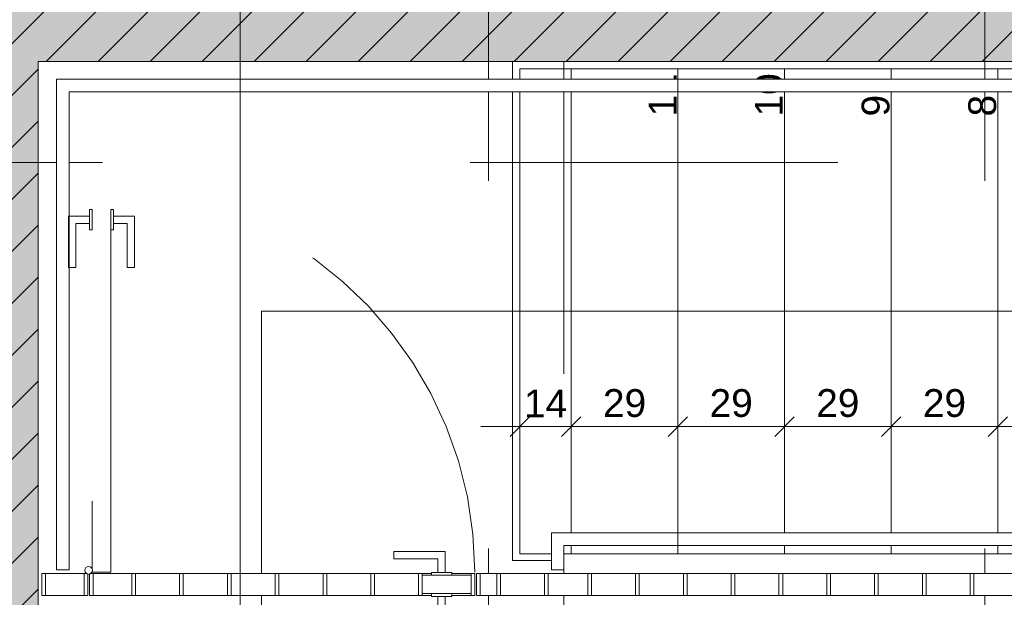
# Model space of a CAD drawing. Header units: metres. Extents: x -45 to 152, y -127 to 99.
# Tile 135 of 256: x -22.88 to -20.2, y -20.08 to -18.51. Entities that reach past the tile are written whole.
import ezdxf

# ---------------------------------------------------------------- set-up
doc = ezdxf.new("R2010")
doc.units = ezdxf.units.M
doc.header["$PDMODE"] = 1
doc.header["$PDSIZE"] = -2
for name, pattern in [('Achsen 01', [5.291531, 3.175, -1.058062, 0.352704, -0.705764]), ('gestrichelt - 01', [2, 1, -1]), ('Raster 01', [2, 1, -1])]:
    doc.linetypes.add(name, pattern=pattern)
doc.layers.get('0').update_dxf_attribs({"lineweight": 25})
for name, color, linetype, lineweight, true_color in [('013_Beton und Stahlbetonarbeiten-000 Sichtbeton-341 tragende In', 5, 'Continuous', 5, 0x0000ff), ('013_Beton und Stahlbetonarbeiten-350 Stahlbeton Treppe Ansicht', 7, 'Continuous', 9, 0xa6a6a6), ('AV1-Raster', 7, 'Raster 01', 9, 0xa6a6a6)]:
    doc.layers.add(name, color=color, linetype=linetype, lineweight=lineweight, true_color=true_color)
for name, color, linetype, lineweight in [('013_Beton und Stahlbetonarbeiten-340 Innenwände', 7, 'Continuous', 18), ('031_Metallbauarbeiten-340 Treppen Geländer', 7, 'Continuous', 9), ('_1.35m (3D)', 7, 'Continuous', 9), ('_GRU (2D)', 7, 'Continuous', 9), ('_OG 2 (2D)', 7, 'Continuous', 9), ('AV1-Schnitt Achsen', 7, 'Achsen 01', 18)]:
    doc.layers.add(name, color=color, linetype=linetype, lineweight=lineweight)
doc.layers.get('0').freeze()
doc.styles.add('Arial', font='arial.ttf')
doc.dimstyles.new('Treppenhaus 50', dxfattribs={"dimtxt": 126.090495, "dimasz": 0.00106, "dimexe": 0.001, "dimexo": 0.003, "dimgap": 0.0005, "dimtad": 1, "dimdec": 3, "dimtxsty": 'Arial', "dimblk": 'VW_SLASH-1', "dimblk1": 'VW_SLASH-1', "dimblk2": 'VW_SLASH-1', "dimcen": 0, "dimdle": 0.0002, "dimadec": 3, "dimazin": 0, "dimtfac": 1, "dimtdec": 3, "dimtix": 1, "dimtmove": 0, "dimatfit": 0, "dimldrblk": 'VW_FILLEDARROW', "dimfxl": 0.002, "dimfxlon": 1, "dimfrac": 2, "dimtolj": 1, "dimarcsym": 0})

# ---------------------------------------------------------------- blocks, each defined once
blk = doc.blocks.new('Group-2')
at = {"layer": 'AV1-Raster'}
for p, q in [((-21.6, -22.95), (-21.6, 1.35)), ((-20.25, -22.95), (-20.25, 1.35)), ((1.35, -18.9), (-40.5, -18.9))]:
    blk.add_line(p, q, dxfattribs=at)
blk = doc.blocks.new('1.35m (3D)')
at = {"layer": 'AV1-Raster', "color": 7}
blk.add_blockref('Group-2', (0, 0), dxfattribs=at)
blk = doc.blocks.new('VW_SLASH-1')
at = {"color": 0, "linetype": 'ByBlock', "lineweight": -2, "transparency": 16777216}
blk.add_line((0.189, 0), (-1, 0), dxfattribs=at)
at = {"color": 0, "linetype": 'Continuous', "lineweight": -2, "transparency": 16777216, "flags": 128}
blk.add_lwpolyline([(0.5, 0.5), (-0.5, -0.5)], dxfattribs=at)
blk = doc.blocks.new('*D107')
at = {"layer": '013_Beton und Stahlbetonarbeiten-350 Stahlbeton Treppe Ansicht', "color": 0, "linetype": 'Continuous', "lineweight": -2}
for p, q in [((-21.515, -19.5188), (-21.515, -19.6688)), ((-21.375, -19.5188), (-21.375, -19.6688)), ((-21.568, -19.6188), (-21.621, -19.6188)), ((-21.375, -19.6188), (-21.515, -19.6188)), ((-21.322, -19.6188), (-21.269, -19.6188))]:
    blk.add_line(p, q, dxfattribs=at)
at = {"layer": 'Defpoints', "color": 0}
for p in [(-21.515, -18.645), (-21.375, -18.8606), (-21.515, -19.6188)]:
    blk.add_point(p, dxfattribs=at)
at = {"layer": '013_Beton und Stahlbetonarbeiten-350 Stahlbeton Treppe Ansicht', "color": 0, "lineweight": -2, "xscale": 0.05302001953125, "yscale": 0.05302001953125, "zscale": 0.05302001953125}
blk.add_blockref('VW_SLASH-1', (-21.515, -19.6188), dxfattribs=at)
at = {"layer": '013_Beton und Stahlbetonarbeiten-350 Stahlbeton Treppe Ansicht', "color": 0, "lineweight": -2, "xscale": 0.05302001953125, "yscale": 0.05302001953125, "zscale": 0.05302001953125, "rotation": 180}
blk.add_blockref('VW_SLASH-1', (-21.375, -19.6188), dxfattribs=at)
at = {"layer": '013_Beton und Stahlbetonarbeiten-350 Stahlbeton Treppe Ansicht', "color": 0, "lineweight": 9, "insert": (-21.445, -19.5558), "char_height": 0.07565, "attachment_point": 5, "style": 'Arial'}
blk.add_mtext('\\A1;14', dxfattribs=at)
blk = doc.blocks.new('VW_FILLEDARROW')
at = {"color": 0, "linetype": 'Continuous', "lineweight": 5, "transparency": 16777216, "flags": 128}
blk.add_lwpolyline([(-2.994, 0.802), (0, 0), (-2.994, -0.802)], close=True, dxfattribs=at)
blk = doc.blocks.new('*D108')
at = {"layer": '013_Beton und Stahlbetonarbeiten-350 Stahlbeton Treppe Ansicht', "color": 0, "linetype": 'Continuous', "lineweight": -2}
for p, q in [((-21.375, -19.5188), (-21.375, -19.6688)), ((-21.085, -19.5188), (-21.085, -19.6688)), ((-21.138, -19.6188), (-21.322, -19.6188))]:
    blk.add_line(p, q, dxfattribs=at)
at = {"layer": 'Defpoints', "color": 0}
for p in [(-21.375, -18.8606), (-21.085, -18.9391), (-21.375, -19.6188)]:
    blk.add_point(p, dxfattribs=at)
at = {"layer": '013_Beton und Stahlbetonarbeiten-350 Stahlbeton Treppe Ansicht', "color": 0, "lineweight": -2, "xscale": 0.05302001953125, "yscale": 0.05302001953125, "zscale": 0.05302001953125, "rotation": 180}
blk.add_blockref('VW_SLASH-1', (-21.375, -19.6188), dxfattribs=at)
at = {"layer": '013_Beton und Stahlbetonarbeiten-350 Stahlbeton Treppe Ansicht', "color": 0, "lineweight": -2, "xscale": 0.05302001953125, "yscale": 0.05302001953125, "zscale": 0.05302001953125}
blk.add_blockref('VW_SLASH-1', (-21.085, -19.6188), dxfattribs=at)
at = {"layer": '013_Beton und Stahlbetonarbeiten-350 Stahlbeton Treppe Ansicht', "color": 0, "lineweight": 9, "insert": (-21.23, -19.5552), "char_height": 0.07565, "attachment_point": 5, "style": 'Arial'}
blk.add_mtext('\\A1;29', dxfattribs=at)
blk = doc.blocks.new('*D109')
at = {"layer": '013_Beton und Stahlbetonarbeiten-350 Stahlbeton Treppe Ansicht', "color": 0, "linetype": 'Continuous', "lineweight": -2}
for p, q in [((-21.085, -19.5188), (-21.085, -19.6688)), ((-20.795, -19.5188), (-20.795, -19.6688)), ((-20.848, -19.6188), (-21.032, -19.6188))]:
    blk.add_line(p, q, dxfattribs=at)
at = {"layer": 'Defpoints', "color": 0}
for p in [(-21.085, -18.9391), (-20.795, -18.9606), (-21.085, -19.6188)]:
    blk.add_point(p, dxfattribs=at)
at = {"layer": '013_Beton und Stahlbetonarbeiten-350 Stahlbeton Treppe Ansicht', "color": 0, "lineweight": -2, "xscale": 0.05302001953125, "yscale": 0.05302001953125, "zscale": 0.05302001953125, "rotation": 180}
blk.add_blockref('VW_SLASH-1', (-21.085, -19.6188), dxfattribs=at)
at = {"layer": '013_Beton und Stahlbetonarbeiten-350 Stahlbeton Treppe Ansicht', "color": 0, "lineweight": -2, "xscale": 0.05302001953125, "yscale": 0.05302001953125, "zscale": 0.05302001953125}
blk.add_blockref('VW_SLASH-1', (-20.795, -19.6188), dxfattribs=at)
at = {"layer": '013_Beton und Stahlbetonarbeiten-350 Stahlbeton Treppe Ansicht', "color": 0, "lineweight": 9, "insert": (-20.94, -19.5552), "char_height": 0.07565, "attachment_point": 5, "style": 'Arial'}
blk.add_mtext('\\A1;29', dxfattribs=at)
blk = doc.blocks.new('*D110')
at = {"layer": '013_Beton und Stahlbetonarbeiten-350 Stahlbeton Treppe Ansicht', "color": 0, "linetype": 'Continuous', "lineweight": -2}
for p, q in [((-20.795, -19.5188), (-20.795, -19.6688)), ((-20.505, -19.5188), (-20.505, -19.6688)), ((-20.558, -19.6188), (-20.742, -19.6188))]:
    blk.add_line(p, q, dxfattribs=at)
at = {"layer": 'Defpoints', "color": 0}
for p in [(-20.795, -18.9606), (-20.505, -19.2367), (-20.795, -19.6188)]:
    blk.add_point(p, dxfattribs=at)
at = {"layer": '013_Beton und Stahlbetonarbeiten-350 Stahlbeton Treppe Ansicht', "color": 0, "lineweight": -2, "xscale": 0.05302001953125, "yscale": 0.05302001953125, "zscale": 0.05302001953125, "rotation": 180}
blk.add_blockref('VW_SLASH-1', (-20.795, -19.6188), dxfattribs=at)
at = {"layer": '013_Beton und Stahlbetonarbeiten-350 Stahlbeton Treppe Ansicht', "color": 0, "lineweight": -2, "xscale": 0.05302001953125, "yscale": 0.05302001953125, "zscale": 0.05302001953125}
blk.add_blockref('VW_SLASH-1', (-20.505, -19.6188), dxfattribs=at)
at = {"layer": '013_Beton und Stahlbetonarbeiten-350 Stahlbeton Treppe Ansicht', "color": 0, "lineweight": 9, "insert": (-20.65, -19.5552), "char_height": 0.07565, "attachment_point": 5, "style": 'Arial'}
blk.add_mtext('\\A1;29', dxfattribs=at)
blk = doc.blocks.new('*D111')
at = {"layer": '013_Beton und Stahlbetonarbeiten-350 Stahlbeton Treppe Ansicht', "color": 0, "linetype": 'Continuous', "lineweight": -2}
for p, q in [((-20.505, -19.5188), (-20.505, -19.6688)), ((-20.215, -19.5188), (-20.215, -19.6688)), ((-20.268, -19.6188), (-20.452, -19.6188))]:
    blk.add_line(p, q, dxfattribs=at)
at = {"layer": 'Defpoints', "color": 0}
for p in [(-20.505, -19.2367), (-20.215, -19.3047), (-20.505, -19.6188)]:
    blk.add_point(p, dxfattribs=at)
at = {"layer": '013_Beton und Stahlbetonarbeiten-350 Stahlbeton Treppe Ansicht', "color": 0, "lineweight": -2, "xscale": 0.05302001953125, "yscale": 0.05302001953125, "zscale": 0.05302001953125, "rotation": 180}
blk.add_blockref('VW_SLASH-1', (-20.505, -19.6188), dxfattribs=at)
at = {"layer": '013_Beton und Stahlbetonarbeiten-350 Stahlbeton Treppe Ansicht', "color": 0, "lineweight": -2, "xscale": 0.05302001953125, "yscale": 0.05302001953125, "zscale": 0.05302001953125}
blk.add_blockref('VW_SLASH-1', (-20.215, -19.6188), dxfattribs=at)
at = {"layer": '013_Beton und Stahlbetonarbeiten-350 Stahlbeton Treppe Ansicht', "color": 0, "lineweight": 9, "insert": (-20.36, -19.5552), "char_height": 0.07565, "attachment_point": 5, "style": 'Arial'}
blk.add_mtext('\\A1;29', dxfattribs=at)
blk = doc.blocks.new('*D112')
at = {"layer": '013_Beton und Stahlbetonarbeiten-350 Stahlbeton Treppe Ansicht', "color": 0, "linetype": 'Continuous', "lineweight": -2}
for p, q in [((-20.215, -19.5188), (-20.215, -19.6688)), ((-19.925, -19.5188), (-19.925, -19.6688)), ((-19.978, -19.6188), (-20.162, -19.6188))]:
    blk.add_line(p, q, dxfattribs=at)
at = {"layer": 'Defpoints', "color": 0}
for p in [(-20.215, -19.3047), (-19.925, -19.3047), (-20.215, -19.6188)]:
    blk.add_point(p, dxfattribs=at)
at = {"layer": '013_Beton und Stahlbetonarbeiten-350 Stahlbeton Treppe Ansicht', "color": 0, "lineweight": -2, "xscale": 0.05302001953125, "yscale": 0.05302001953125, "zscale": 0.05302001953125, "rotation": 180}
blk.add_blockref('VW_SLASH-1', (-20.215, -19.6188), dxfattribs=at)
at = {"layer": '013_Beton und Stahlbetonarbeiten-350 Stahlbeton Treppe Ansicht', "color": 0, "lineweight": -2, "xscale": 0.05302001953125, "yscale": 0.05302001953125, "zscale": 0.05302001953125}
blk.add_blockref('VW_SLASH-1', (-19.925, -19.6188), dxfattribs=at)
at = {"layer": '013_Beton und Stahlbetonarbeiten-350 Stahlbeton Treppe Ansicht', "color": 0, "lineweight": 9, "insert": (-20.07, -19.5552), "char_height": 0.07565, "attachment_point": 5, "style": 'Arial'}
blk.add_mtext('\\A1;29', dxfattribs=at)
blk = doc.blocks.new('Group-617')
at = {"color": 255, "linetype": 'Continuous', "lineweight": 13, "transparency": 33554687}
blk.add_wipeout([(-21.33, -20.0783), (-17.94, -20.0783), (-17.94, -20.0183), (-21.33, -20.0183)], dxfattribs=at).dxf.layer = '031_Metallbauarbeiten-340 Treppen Geländer'
at = {"layer": '031_Metallbauarbeiten-340 Treppen Geländer', "color": 8, "linetype": 'Continuous', "lineweight": 13, "transparency": 33554687, "flags": 128}
blk.add_lwpolyline([(-21.33, -20.0783), (-17.94, -20.0783), (-17.94, -20.0183), (-21.33, -20.0183)], close=True, dxfattribs=at)
at = {"color": 255, "linetype": 'Continuous', "lineweight": 13, "transparency": 33554687}
for points in [[(-21.33, -20.0183), (-21.32, -20.0183), (-21.32, -20.0783), (-21.33, -20.0783)], [(-21.2, -20.0183), (-21.19, -20.0183), (-21.19, -20.0783), (-21.2, -20.0783)], [(-21.07, -20.0183), (-21.06, -20.0183), (-21.06, -20.0783), (-21.07, -20.0783)], [(-20.94, -20.0183), (-20.93, -20.0183), (-20.93, -20.0783), (-20.94, -20.0783)], [(-20.81, -20.0183), (-20.8, -20.0183), (-20.8, -20.0783), (-20.81, -20.0783)], [(-20.68, -20.0183), (-20.67, -20.0183), (-20.67, -20.0783), (-20.68, -20.0783)], [(-20.55, -20.0183), (-20.54, -20.0183), (-20.54, -20.0783), (-20.55, -20.0783)], [(-20.42, -20.0183), (-20.41, -20.0183), (-20.41, -20.0783), (-20.42, -20.0783)], [(-20.29, -20.0183), (-20.28, -20.0183), (-20.28, -20.0783), (-20.29, -20.0783)]]:
    blk.add_wipeout(points, dxfattribs=at).dxf.layer = '031_Metallbauarbeiten-340 Treppen Geländer'
at = {"layer": '031_Metallbauarbeiten-340 Treppen Geländer', "color": 7, "linetype": 'Continuous', "lineweight": 13, "transparency": 33554687, "flags": 128}
for points in [[(-21.33, -20.0183), (-21.32, -20.0183), (-21.32, -20.0783), (-21.33, -20.0783)], [(-21.2, -20.0183), (-21.19, -20.0183), (-21.19, -20.0783), (-21.2, -20.0783)], [(-21.07, -20.0183), (-21.06, -20.0183), (-21.06, -20.0783), (-21.07, -20.0783)], [(-20.94, -20.0183), (-20.93, -20.0183), (-20.93, -20.0783), (-20.94, -20.0783)], [(-20.81, -20.0183), (-20.8, -20.0183), (-20.8, -20.0783), (-20.81, -20.0783)], [(-20.68, -20.0183), (-20.67, -20.0183), (-20.67, -20.0783), (-20.68, -20.0783)], [(-20.55, -20.0183), (-20.54, -20.0183), (-20.54, -20.0783), (-20.55, -20.0783)], [(-20.42, -20.0183), (-20.41, -20.0183), (-20.41, -20.0783), (-20.42, -20.0783)], [(-20.29, -20.0183), (-20.28, -20.0183), (-20.28, -20.0783), (-20.29, -20.0783)]]:
    blk.add_lwpolyline(points, close=True, dxfattribs=at)
blk = doc.blocks.new('Group-618')
at = {"color": 255, "linetype": 'Continuous', "lineweight": 9, "transparency": 33554687}
blk.add_wipeout([(-19.0641, -19.9426), (-21.085, -19.9426), (-21.085, -19.9076), (-19.0794, -19.9076)], dxfattribs=at).dxf.layer = '031_Metallbauarbeiten-340 Treppen Geländer'
at = {"layer": '031_Metallbauarbeiten-340 Treppen Geländer', "color": 253, "linetype": 'Continuous', "lineweight": 9, "flags": 128}
blk.add_lwpolyline([(-19.0641, -19.9426), (-21.085, -19.9426), (-21.085, -19.9076), (-19.0794, -19.9076)], close=True, dxfattribs=at)
at = {"color": 255, "linetype": 'Continuous', "lineweight": 9, "transparency": 33554687}
blk.add_wipeout([(-21.4287, -19.9076), (-21.4287, -20.0083), (-21.395, -20.0083), (-21.395, -19.9426), (-21.085, -19.9426), (-21.085, -19.9076)], dxfattribs=at).dxf.layer = '031_Metallbauarbeiten-340 Treppen Geländer'
at = {"layer": '031_Metallbauarbeiten-340 Treppen Geländer', "color": 253, "linetype": 'Continuous', "lineweight": 9, "flags": 128}
blk.add_lwpolyline([(-21.4287, -19.9076), (-21.4287, -20.0083), (-21.395, -20.0083), (-21.395, -19.9426), (-21.085, -19.9426), (-21.085, -19.9076)], close=True, dxfattribs=at)
blk = doc.blocks.new('Group-619')
at = {"color": 255, "linetype": 'Continuous', "lineweight": 9}
blk.add_wipeout([(-21.085, -18.6733), (-19.6193, -18.6733), (-19.6064, -18.7083), (-21.085, -18.7083)], dxfattribs=at).dxf.layer = '031_Metallbauarbeiten-340 Treppen Geländer'
at = {"layer": '031_Metallbauarbeiten-340 Treppen Geländer', "color": 253, "linetype": 'Continuous', "lineweight": 9, "flags": 128}
blk.add_lwpolyline([(-21.085, -18.6733), (-19.6193, -18.6733), (-19.6064, -18.7083), (-21.085, -18.7083)], close=True, dxfattribs=at)
at = {"color": 255, "linetype": 'Continuous', "lineweight": 9}
blk.add_wipeout([(-22.775, -18.6733), (-22.775, -20.0083), (-22.74, -20.0083), (-22.74, -18.7083), (-21.085, -18.7083), (-21.085, -18.6733)], dxfattribs=at).dxf.layer = '031_Metallbauarbeiten-340 Treppen Geländer'
at = {"layer": '031_Metallbauarbeiten-340 Treppen Geländer', "color": 253, "linetype": 'Continuous', "lineweight": 9, "flags": 128}
blk.add_lwpolyline([(-22.775, -18.6733), (-22.775, -20.0083), (-22.74, -20.0083), (-22.74, -18.7083), (-21.085, -18.7083), (-21.085, -18.6733)], close=True, dxfattribs=at)
blk = doc.blocks.new('Group-620')
at = {"layer": '031_Metallbauarbeiten-340 Treppen Geländer', "color": 253, "linetype": 'gestrichelt - 01', "flags": 128}
for points in [[(-22.6775, -20.015), (-22.6275, -20.015), (-22.6275, -18.9685), (-22.6775, -18.9685)], [(-22.685, -19.0285), (-22.6775, -19.0285), (-22.6775, -19.0835), (-22.685, -19.0835)], [(-22.6275, -19.0285), (-22.62, -19.0285), (-22.62, -19.0835), (-22.6275, -19.0835)], [(-22.685, -19.046), (-22.685, -19.066), (-22.7225, -19.066), (-22.7225, -19.186), (-22.7425, -19.186), (-22.7425, -19.046)], [(-22.62, -19.046), (-22.62, -19.066), (-22.5825, -19.066), (-22.5825, -19.186), (-22.5625, -19.186), (-22.5625, -19.046)]]:
    blk.add_lwpolyline(points, close=True, dxfattribs=at)
at = {"layer": '031_Metallbauarbeiten-340 Treppen Geländer', "color": 253, "linetype": 'gestrichelt - 01'}
blk.add_arc((-22.6875, -20.015), 1.05, 0, 87.2921, dxfattribs=at)
blk = doc.blocks.new('Group-621')
at = {"color": 255, "linetype": 'Continuous', "lineweight": 13, "transparency": 33554687}
blk.add_wipeout([(-21.6325, -20.0183), (-21.33, -20.0183), (-21.33, -20.0783), (-21.6325, -20.0783)], dxfattribs=at).dxf.layer = '031_Metallbauarbeiten-340 Treppen Geländer'
at = {"layer": '031_Metallbauarbeiten-340 Treppen Geländer', "color": 8, "linetype": 'Continuous', "lineweight": 13, "transparency": 33554687, "flags": 128}
blk.add_lwpolyline([(-21.6325, -20.0183), (-21.33, -20.0183), (-21.33, -20.0783), (-21.6325, -20.0783)], close=True, dxfattribs=at)
at = {"color": 255, "linetype": 'Continuous', "lineweight": 13, "transparency": 33554687}
blk.add_wipeout([(-22.685, -20.0183), (-21.6375, -20.0183), (-21.6375, -20.0783), (-22.685, -20.0783)], dxfattribs=at).dxf.layer = '031_Metallbauarbeiten-340 Treppen Geländer'
for points in [[(-21.5775, -20.0783), (-21.5675, -20.0783), (-21.5675, -20.0183), (-21.5775, -20.0183)], [(-21.4475, -20.0783), (-21.4375, -20.0783), (-21.4375, -20.0183), (-21.4475, -20.0183)]]:
    blk.add_wipeout(points, dxfattribs=at).translate(0, 0, -3.29).dxf.layer = '031_Metallbauarbeiten-340 Treppen Geländer'
at = {"layer": '031_Metallbauarbeiten-340 Treppen Geländer', "color": 8, "linetype": 'Continuous', "lineweight": 13, "transparency": 33554687, "flags": 128}
blk.add_lwpolyline([(-22.685, -20.0183), (-21.6375, -20.0183), (-21.6375, -20.0783), (-22.685, -20.0783)], close=True, dxfattribs=at)
at = {"layer": '031_Metallbauarbeiten-340 Treppen Geländer', "color": 7, "linetype": 'Continuous', "lineweight": 13, "transparency": 33554687, "flags": 128}
for points in [[(-21.5775, -20.0783), (-21.5675, -20.0783), (-21.5675, -20.0183), (-21.5775, -20.0183)], [(-21.4475, -20.0783), (-21.4375, -20.0783), (-21.4375, -20.0183), (-21.4475, -20.0183)]]:
    blk.add_lwpolyline(points, close=True, dxfattribs=at)
at = {"color": 255, "linetype": 'Continuous', "lineweight": 13, "transparency": 33554687}
for points in [[(-21.8575, -19.9583), (-21.7175, -19.9583), (-21.7175, -20.0158), (-21.7375, -20.0158), (-21.7375, -19.9783), (-21.8575, -19.9783)], [(-22.57, -20.0783), (-22.56, -20.0783), (-22.56, -20.0183), (-22.57, -20.0183)], [(-22.44, -20.0783), (-22.43, -20.0783), (-22.43, -20.0183), (-22.44, -20.0183)], [(-22.31, -20.0783), (-22.3, -20.0783), (-22.3, -20.0183), (-22.31, -20.0183)], [(-22.18, -20.0783), (-22.17, -20.0783), (-22.17, -20.0183), (-22.18, -20.0183)], [(-22.05, -20.0783), (-22.04, -20.0783), (-22.04, -20.0183), (-22.05, -20.0183)], [(-21.92, -20.0783), (-21.91, -20.0783), (-21.91, -20.0183), (-21.92, -20.0183)], [(-21.8575, -20.1383), (-21.7175, -20.1383), (-21.7175, -20.0808), (-21.7375, -20.0808), (-21.7375, -20.1183), (-21.8575, -20.1183)]]:
    blk.add_wipeout(points, dxfattribs=at).translate(0, 0, -3.29).dxf.layer = '031_Metallbauarbeiten-340 Treppen Geländer'
blk.add_wipeout([(-22.815, -20.0183), (-22.69, -20.0183), (-22.69, -20.0783), (-22.815, -20.0783)], dxfattribs=at).dxf.layer = '031_Metallbauarbeiten-340 Treppen Geländer'
at = {"layer": '031_Metallbauarbeiten-340 Treppen Geländer', "color": 8, "linetype": 'Continuous', "lineweight": 13, "flags": 128}
for points in [[(-21.8575, -19.9583), (-21.7175, -19.9583), (-21.7175, -20.0158), (-21.7375, -20.0158), (-21.7375, -19.9783), (-21.8575, -19.9783)], [(-21.8575, -20.1383), (-21.7175, -20.1383), (-21.7175, -20.0808), (-21.7375, -20.0808), (-21.7375, -20.1183), (-21.8575, -20.1183)]]:
    blk.add_lwpolyline(points, close=True, dxfattribs=at)
at = {"layer": '031_Metallbauarbeiten-340 Treppen Geländer', "color": 8, "linetype": 'Continuous', "lineweight": 13, "transparency": 33554687, "flags": 128}
blk.add_lwpolyline([(-22.815, -20.0183), (-22.69, -20.0183), (-22.69, -20.0783), (-22.815, -20.0783)], close=True, dxfattribs=at)
at = {"layer": '031_Metallbauarbeiten-340 Treppen Geländer', "color": 7, "linetype": 'Continuous', "lineweight": 13, "transparency": 33554687, "flags": 128}
for points in [[(-22.57, -20.0783), (-22.56, -20.0783), (-22.56, -20.0183), (-22.57, -20.0183)], [(-22.44, -20.0783), (-22.43, -20.0783), (-22.43, -20.0183), (-22.44, -20.0183)], [(-22.31, -20.0783), (-22.3, -20.0783), (-22.3, -20.0183), (-22.31, -20.0183)], [(-22.18, -20.0783), (-22.17, -20.0783), (-22.17, -20.0183), (-22.18, -20.0183)], [(-22.05, -20.0783), (-22.04, -20.0783), (-22.04, -20.0183), (-22.05, -20.0183)], [(-21.92, -20.0783), (-21.91, -20.0783), (-21.91, -20.0183), (-21.92, -20.0183)]]:
    blk.add_lwpolyline(points, close=True, dxfattribs=at)
at = {"color": 255, "linetype": 'Continuous', "lineweight": 13, "transparency": 33554687}
for points in [[(-22.815, -20.0783), (-22.805, -20.0783), (-22.805, -20.0183), (-22.815, -20.0183)], [(-22.685, -20.0783), (-22.675, -20.0783), (-22.675, -20.0183), (-22.685, -20.0183)], [(-21.755, -20.0233), (-21.7, -20.0233), (-21.7, -20.0158), (-21.755, -20.0158)], [(-21.755, -20.0808), (-21.7, -20.0808), (-21.7, -20.0733), (-21.755, -20.0733)]]:
    blk.add_wipeout(points, dxfattribs=at).translate(0, 0, -3.29).dxf.layer = '031_Metallbauarbeiten-340 Treppen Geländer'
at = {"layer": '031_Metallbauarbeiten-340 Treppen Geländer', "color": 7, "linetype": 'Continuous', "lineweight": 13, "transparency": 33554687, "flags": 128}
for points in [[(-22.815, -20.0783), (-22.805, -20.0783), (-22.805, -20.0183), (-22.815, -20.0183)], [(-22.685, -20.0783), (-22.675, -20.0783), (-22.675, -20.0183), (-22.685, -20.0183)]]:
    blk.add_lwpolyline(points, close=True, dxfattribs=at)
at = {"layer": '031_Metallbauarbeiten-340 Treppen Geländer', "color": 8, "linetype": 'Continuous', "lineweight": 13, "flags": 128}
for points in [[(-21.755, -20.0233), (-21.7, -20.0233), (-21.7, -20.0158), (-21.755, -20.0158)], [(-21.755, -20.0808), (-21.7, -20.0808), (-21.7, -20.0733), (-21.755, -20.0733)]]:
    blk.add_lwpolyline(points, close=True, dxfattribs=at)
at = {"color": 255, "linetype": 'Continuous', "lineweight": 13, "transparency": 33554687}
blk.add_wipeout([(-22.7, -20.0783), (-22.69, -20.0783), (-22.69, -20.0183), (-22.7, -20.0183)], dxfattribs=at).translate(0, 0, -3.29).dxf.layer = '031_Metallbauarbeiten-340 Treppen Geländer'
blk.add_wipeout([(-21.78, -20.0233), (-21.6475, -20.0233), (-21.6475, -20.0733), (-21.78, -20.0733)], dxfattribs=at).dxf.layer = '031_Metallbauarbeiten-340 Treppen Geländer'
at = {"layer": '031_Metallbauarbeiten-340 Treppen Geländer', "color": 7, "linetype": 'Continuous', "lineweight": 13, "transparency": 33554687, "flags": 128}
blk.add_lwpolyline([(-22.7, -20.0783), (-22.69, -20.0783), (-22.69, -20.0183), (-22.7, -20.0183)], close=True, dxfattribs=at)
at = {"layer": '031_Metallbauarbeiten-340 Treppen Geländer', "color": 8, "linetype": 'Continuous', "lineweight": 13, "transparency": 33554687, "flags": 128}
blk.add_lwpolyline([(-21.78, -20.0233), (-21.6475, -20.0233), (-21.6475, -20.0733), (-21.78, -20.0733)], close=True, dxfattribs=at)
at = {"color": 255, "transparency": 33554687}
blk.add_wipeout([(-22.685, -20.0196), (-22.6787, -20.0149), (-22.6775, -20.0071), (-22.6822, -20.0008), (-22.69, -19.9996), (-22.6963, -20.0043), (-22.6975, -20.0121), (-22.6928, -20.0185)], dxfattribs=at).translate(0, 0, -3.29).dxf.layer = '031_Metallbauarbeiten-340 Treppen Geländer'
at = {"color": 255, "linetype": 'Continuous', "lineweight": 13, "transparency": 33554687}
for points in [[(-21.79, -20.0783), (-21.78, -20.0783), (-21.78, -20.0183), (-21.79, -20.0183)], [(-21.6475, -20.0783), (-21.6375, -20.0783), (-21.6375, -20.0183), (-21.6475, -20.0183)]]:
    blk.add_wipeout(points, dxfattribs=at).translate(0, 0, -3.29).dxf.layer = '031_Metallbauarbeiten-340 Treppen Geländer'
at = {"layer": '031_Metallbauarbeiten-340 Treppen Geländer', "color": 7, "linetype": 'Continuous', "lineweight": 13, "transparency": 33554687, "flags": 128}
for points in [[(-21.79, -20.0783), (-21.78, -20.0783), (-21.78, -20.0183), (-21.79, -20.0183)], [(-21.6475, -20.0783), (-21.6375, -20.0783), (-21.6375, -20.0183), (-21.6475, -20.0183)]]:
    blk.add_lwpolyline(points, close=True, dxfattribs=at)
at = {"layer": '031_Metallbauarbeiten-340 Treppen Geländer', "extrusion": (0, 0, -1)}
blk.add_circle((22.6875, -20.0096, 3.29), 0.0103, dxfattribs=at)
at = {"color": 255, "linetype": 'Continuous', "lineweight": 13, "transparency": 33554687}
blk.add_wipeout([(-21.6325, -20.0783), (-21.6225, -20.0783), (-21.6225, -20.0183), (-21.6325, -20.0183)], dxfattribs=at).translate(0, 0, -3.29).dxf.layer = '031_Metallbauarbeiten-340 Treppen Geländer'
at = {"layer": '031_Metallbauarbeiten-340 Treppen Geländer', "color": 7, "linetype": 'Continuous', "lineweight": 13, "transparency": 33554687, "flags": 128}
blk.add_lwpolyline([(-21.6325, -20.0783), (-21.6225, -20.0783), (-21.6225, -20.0183), (-21.6325, -20.0183)], close=True, dxfattribs=at)
blk = doc.blocks.new('Group-748')
at = {"layer": 'AV1-Schnitt Achsen'}
blk.add_line((-22.275, -26.3), (-22.275, 4.7), dxfattribs=at)
blk = doc.blocks.new('GRU (2D)')
at = {"layer": 'AV1-Schnitt Achsen', "color": 7}
blk.add_blockref('Group-748', (0, 0), dxfattribs=at)
blk = doc.blocks.new('Group-34')
at = {"layer": '013_Beton und Stahlbetonarbeiten-350 Stahlbeton Treppe Ansicht', "linetype": 'Raster 01'}
blk.add_line((-21.395, -21.475), (-21.395, -18.625), dxfattribs=at)
at = {"layer": '013_Beton und Stahlbetonarbeiten-350 Stahlbeton Treppe Ansicht', "linetype": 'Continuous'}
for p, q in [((-19.635, -18.645), (-21.515, -18.645)), ((-21.085, -18.645), (-21.085, -19.965)), ((-20.795, -18.645), (-20.795, -19.965)), ((-20.505, -18.645), (-20.505, -19.965)), ((-20.215, -18.645), (-20.215, -19.965))]:
    blk.add_line(p, q, dxfattribs=at)
at = {"layer": '013_Beton und Stahlbetonarbeiten-350 Stahlbeton Treppe Ansicht', "color": 252, "linetype": 'Continuous', "true_color": 0x888888}
for p, q in [((-21.515, -19.965), (-21.515, -18.645)), ((-21.375, -19.965), (-21.375, -18.645)), ((-21.515, -19.965), (-19.055, -19.965))]:
    blk.add_line(p, q, dxfattribs=at)
at = {"layer": '013_Beton und Stahlbetonarbeiten-350 Stahlbeton Treppe Ansicht', "linetype": 'Continuous', "flags": 128}
for points in [[(-21.535, -18.625), (-21.535, -19.9833), (-21.395, -19.9833), (-21.395, -20.1133), (-21.535, -20.1133), (-21.535, -21.475)], [(-18.185, -20.795), (-22.2172, -20.795), (-22.2172, -19.305), (-19.345, -19.305)]]:
    blk.add_lwpolyline(points, dxfattribs=at)
at = {"layer": '013_Beton und Stahlbetonarbeiten-350 Stahlbeton Treppe Ansicht', "attachment_point": 7, "rotation": 90, "line_spacing_factor": 0.971931, "style": 'Arial'}
for s, insert, char_height in [('11', (-21.0885, -18.775, -3.29), 0.07565), ('10', (-20.7985, -18.775, -3.29), 0.07565), ('9', (-20.5085, -18.775, -3.29), 0.0757), ('8', (-20.2185, -18.775, -3.29), 0.0757)]:
    blk.add_mtext(s, dxfattribs=dict(at, insert=insert, char_height=char_height))
at = {"layer": '013_Beton und Stahlbetonarbeiten-350 Stahlbeton Treppe Ansicht', "color": 7, "linetype": 'Continuous', "lineweight": 9}
for base, p1, p2, text, picture, middle in [((-21.515, -19.6188, -3.29), (-21.375, -18.8606, -3.29), (-21.515, -18.645, -3.29), '14', '*D107', (-21.445, -19.5558, -3.29)), ((-21.375, -19.6188, -3.29), (-21.085, -18.9391, -3.29), (-21.375, -18.8606, -3.29), '29', '*D108', (-21.23, -19.5552, -3.29)), ((-21.085, -19.6188, -3.29), (-20.795, -18.9606, -3.29), (-21.085, -18.9391, -3.29), '29', '*D109', (-20.94, -19.5552, -3.29)), ((-20.795, -19.6188, -3.29), (-20.505, -19.2367, -3.29), (-20.795, -18.9606, -3.29), '29', '*D110', (-20.65, -19.5552, -3.29)), ((-20.505, -19.6188, -3.29), (-20.215, -19.3047, -3.29), (-20.505, -19.2367, -3.29), '29', '*D111', (-20.36, -19.5552, -3.29))]:
    dim = blk.add_linear_dim(base=base, p1=p1, p2=p2, text=text, dimstyle='Treppenhaus 50', override={"dimtxt": 0.075654, "dimasz": 0.05302, "dimexe": 0.05, "dimgap": 0.025, "dimpost": '<>', "dimtxsty": 'Arial', "dimdle": 0.01, "dimtmove": 2, "dimfxl": 0.1}, dxfattribs=at)
    dim.commit()
    dim.dimension.update_dxf_attribs({"geometry": picture, "text_midpoint": middle})
dim = blk.add_aligned_dim(p1=(-19.925, -19.3047, -3.29), p2=(-20.215, -19.3047, -3.29), distance=0.3141, text='29', dimstyle='Treppenhaus 50', override={"dimtxt": 0.075654, "dimasz": 0.05302, "dimexe": 0.05, "dimgap": 0.025, "dimpost": '<>', "dimtxsty": 'Arial', "dimdle": 0.01, "dimtmove": 2, "dimfxl": 0.1}, dxfattribs=at)
dim.commit()
dim.dimension.update_dxf_attribs({"geometry": '*D112', "text_midpoint": (-20.07, -19.5552, -3.29)})
blk = doc.blocks.new('OG 2 (2D)')
at = {"layer": '013_Beton und Stahlbetonarbeiten-350 Stahlbeton Treppe Ansicht', "color": 7}
blk.add_blockref('Group-34', (0, 0), dxfattribs=at)
at = {"layer": '013_Beton und Stahlbetonarbeiten-000 Sichtbeton-341 tragende In', "linetype": 'Continuous', "lineweight": 0}
blk.add_hatch(color=30, dxfattribs=at).paths.add_polyline_path([(-17.925, -16.325), (-17.925, -18.575), (-22.875, -18.575), (-22.875, -21.525), (-22.825, -21.475), (-22.825, -18.625), (-17.875, -18.625), (-17.875, -16.325)])
at = {"layer": '013_Beton und Stahlbetonarbeiten-340 Innenwände', "linetype": 'Continuous', "lineweight": 0, "true_color": 0xc0c0c0}
blk.add_hatch(color=9, dxfattribs=at).paths.add_polyline_path([(-22.15, -16.075), (-23.075, -16.075), (-23.075, -21.475), (-22.825, -21.475), (-22.825, -18.625), (-17.875, -18.625), (-17.875, -16.075), (-19.15, -16.075), (-19.15, -16.325), (-18.125, -16.325), (-18.125, -18.375), (-22.825, -18.375), (-22.825, -16.325), (-22.15, -16.325)])
at = {"layer": '013_Beton und Stahlbetonarbeiten-340 Innenwände', "linetype": 'Continuous', "lineweight": 13}
h = blk.add_hatch(dxfattribs=at)
h.set_pattern_fill('Stahlbeton-1', color=251, style=0, pattern_type=2)
h.set_pattern_definition([(45, (0, 0), (0.07071068, -0.07071068), [0.025, -0.025])])
h.paths.add_polyline_path([(-22.15, -16.075), (-23.075, -16.075), (-23.075, -21.475), (-22.825, -21.475), (-22.825, -18.625), (-17.875, -18.625), (-17.875, -16.075), (-19.15, -16.075), (-19.15, -16.325), (-18.125, -16.325), (-18.125, -18.375), (-22.825, -18.375), (-22.825, -16.325), (-22.15, -16.325)])
h = blk.add_hatch(dxfattribs=at)
h.set_pattern_fill('Stahlbeton', color=251, style=0, pattern_type=2)
h.set_pattern_definition([(-135, (0.03106, -0.03313), (0.07071068, -0.07071068), [])])
h.paths.add_polyline_path([(-22.15, -16.075), (-23.075, -16.075), (-23.075, -21.475), (-22.825, -21.475), (-22.825, -18.625), (-17.875, -18.625), (-17.875, -16.075), (-19.15, -16.075), (-19.15, -16.325), (-18.125, -16.325), (-18.125, -18.375), (-22.825, -18.375), (-22.825, -16.325), (-22.15, -16.325)])
at = {"layer": '013_Beton und Stahlbetonarbeiten-340 Innenwände', "flags": 128}
blk.add_lwpolyline([(-22.15, -16.075), (-23.075, -16.075), (-23.075, -21.475), (-22.825, -21.475), (-22.825, -18.625), (-17.875, -18.625), (-17.875, -16.075), (-19.15, -16.075), (-19.15, -16.325), (-18.125, -16.325), (-18.125, -18.375), (-22.825, -18.375), (-22.825, -16.325), (-22.15, -16.325)], close=True, dxfattribs=at)
at = {"layer": '031_Metallbauarbeiten-340 Treppen Geländer', "color": 7}
blk.add_blockref('Group-617', (0, 0), dxfattribs=at)
blk.add_blockref('Group-618', (0, 0), dxfattribs=at)
blk.add_blockref('Group-619', (0, 0), dxfattribs=at)
blk.add_blockref('Group-620', (0, 0), dxfattribs=at)
blk.add_blockref('Group-621', (0, 0), dxfattribs=at)

msp = doc.modelspace()

# ---------------------------------------------------------------- block references
at = {"layer": '_1.35m (3D)'}
msp.add_blockref('1.35m (3D)', (0, 0), dxfattribs=at)

# ---------------------------------------------------------------- next in the draw order: block references
at = {"layer": '_OG 2 (2D)'}
msp.add_blockref('OG 2 (2D)', (0, 0), dxfattribs=at)

# ---------------------------------------------------------------- next in the draw order: block references
at = {"layer": '_GRU (2D)'}
msp.add_blockref('GRU (2D)', (0, 0), dxfattribs=at)

doc.saveas('drawing.dxf')
